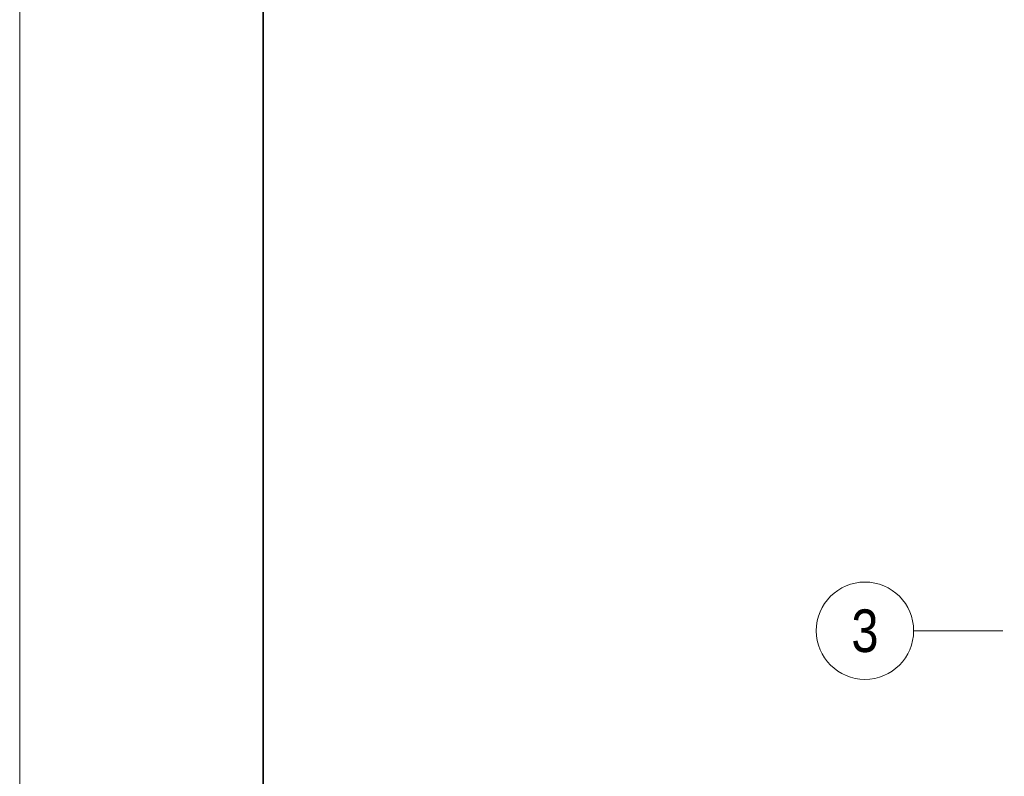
# Model space of a CAD drawing. Extents: x -620 to 300, y 62 to 1112.
# Tile 203 of 235: x -620 to -539, y 762 to 825. Entities that reach past the tile are written whole.
import ezdxf
from ezdxf.enums import TextEntityAlignment as Align
from ezdxf.lldxf.tags import DXFTag

# ---------------------------------------------------------------- set-up
doc = ezdxf.new("R2010")
doc.units = 0
doc.layers.add('iwb_Layout Achsbezeichung', color=1, linetype='Continuous', lineweight=13, true_color=0xff0000)
doc.layers.add('iwb_Plankopf Rahmen', color=7, linetype='Continuous', lineweight=35)
doc.styles.get("Standard").update_dxf_attribs({"font": 'ARIALN.TTF'})
tags = doc.linetypes.add('STRICHPUNKT2', pattern=[12.7, 6.35, -3.175, 0, -3.175]).pattern_tags.tags
tags[10:11] = [DXFTag(74, 4), DXFTag(75, 0), DXFTag(340, '0'), DXFTag(46, 0.0), DXFTag(50, 0.0), DXFTag(44, 0.0), DXFTag(45, 0.0)]
tags[8:9] = [DXFTag(74, 4), DXFTag(75, 0), DXFTag(340, '0'), DXFTag(46, 0.0), DXFTag(50, 0.0), DXFTag(44, 0.0), DXFTag(45, 0.0)]
tags[6:7] = [DXFTag(74, 4), DXFTag(75, 0), DXFTag(340, '0'), DXFTag(46, 0.0), DXFTag(50, 0.0), DXFTag(44, 0.0), DXFTag(45, 0.0)]
tags[4:5] = [DXFTag(74, 4), DXFTag(75, 0), DXFTag(340, '0'), DXFTag(46, 0.0), DXFTag(50, 0.0), DXFTag(44, 0.0), DXFTag(45, 0.0)]

msp = doc.modelspace()

# ---------------------------------------------------------------- linework, layer by layer
at = {"layer": 'iwb_Layout Achsbezeichung', "linetype": 'STRICHPUNKT2', "lineweight": 13, "ltscale": 0.39}
msp.add_line((-538.858, 774.453), (-546.193, 774.453), dxfattribs=at)
at = {"layer": 'iwb_Layout Achsbezeichung', "ltscale": 0.39}
msp.add_circle((-550.193, 774.453), 4, dxfattribs=at)
at = {"layer": 'iwb_Plankopf Rahmen', "color": 8, "lineweight": 13, "ltscale": 0.13, "true_color": 0x808080}
msp.add_lwpolyline([(300.353, 62.433), (-619.647, 62.433), (-619.647, 1112.433), (300.353, 1112.433), (300.353, 62.433)], close=True, dxfattribs=at)
at = {"layer": 'iwb_Plankopf Rahmen', "ltscale": 0.35}
msp.add_lwpolyline([(-599.647, 67.433), (-599.647, 1107.433), (295.353, 1107.433), (295.353, 67.433), (-599.647, 67.433)], close=True, dxfattribs=at)

# ---------------------------------------------------------------- texts
at = {"layer": 'iwb_Layout Achsbezeichung', "ltscale": 0.39}
msp.add_text('3', height=3.5, dxfattribs=at).set_placement((-550.193, 774.453), align=Align.MIDDLE_CENTER)

doc.saveas('drawing.dxf')
